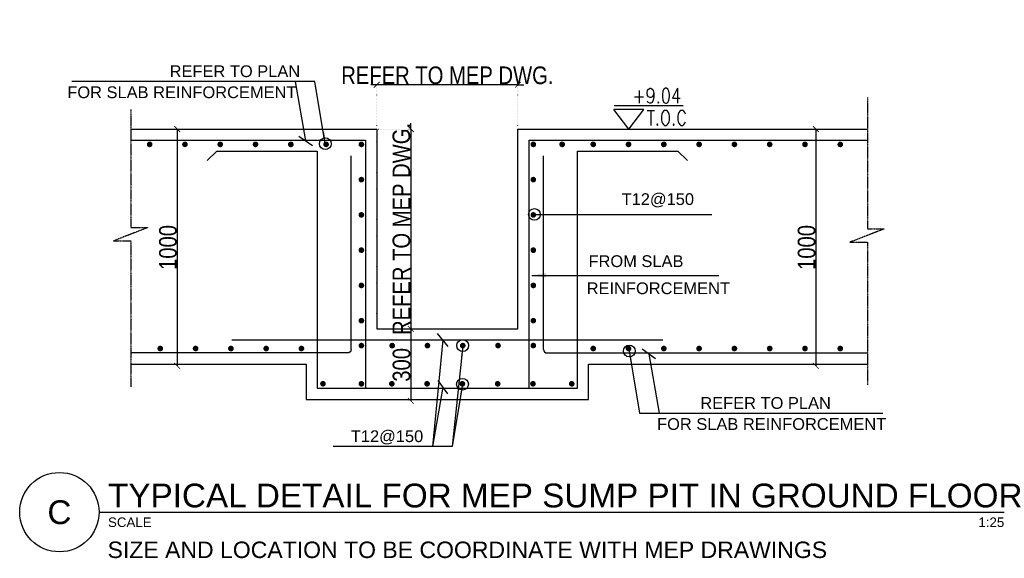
# Model space of a CAD drawing. Header units: inches. Extents: x -1387 to 177467, y -53208 to 11681.
# Tile 11 of 14: x 16907 to 21092, y -11029 to -8737. Entities that reach past the tile are written whole.
import ezdxf
from ezdxf.enums import TextEntityAlignment as Align

# ---------------------------------------------------------------- set-up
doc = ezdxf.new("R2010")
doc.units = ezdxf.units.IN
doc.header["$MEASUREMENT"] = 0
doc.linetypes.add('typical details$0$DOT', pattern=[6.35, 0, -6.35])
doc.linetypes.add('typical details$0$HIDDEN', pattern=[9.525, 6.35, -3.175])
for name, color, linetype in [('typical details$0$S-Anno-Arrow', 83, 'Continuous'), ('typical details$0$S-Anno-Detail-Text', 41, 'Continuous'), ('typical details$0$S-Anno-Dim', 41, 'Continuous'), ('typical details$0$S-Anno-Level-Elev', 240, 'Continuous'), ('typical details$0$S-Anno-Reinf. Section-1', 60, 'Continuous'), ('typical details$0$S-Anno-Reinf. Section-2', 6, 'Continuous'), ('typical details$0$S-Anno-Sec-Line', 223, 'Continuous'), ('typical details$0$S-Anno-Symb-Detl @ 100', 42, 'Continuous'), ('typical details$0$S-Anno-Symb-Text2', 41, 'Continuous'), ('typical details$0$S-Anno-Symb-Txt', 140, 'Continuous'), ('typical details$0$S-Anno-Symb-Txt1', 140, 'Continuous')]:
    doc.layers.add(name, color=color, linetype=linetype)
doc.styles.add('typical details$0$01-EHAF-Arial Black', font='arial.ttf', dxfattribs={"height": 2.5})
doc.styles.add('typical details$0$02-EHAF-Arial', font='arial.ttf', dxfattribs={"height": 2})
doc.styles.add('typical details$0$04-EHAF-Arial', font='arial.ttf', dxfattribs={"height": 2})
doc.styles.add('typical details$0$Arial', font='arial.ttf', dxfattribs={"height": 245.883234})
doc.styles.add('typical details$0$DIM20', font='ARIALN.TTF')
doc.styles.add('typical details$0$RS', font='romans.shx', dxfattribs={"width": 0.8})
doc.styles.add('typical details$0$S-DIMS', font='romant.shx', dxfattribs={"width": 0.8})
doc.styles.add('typical details$0$S-TEXT-ARIAL', font='arial.ttf')
doc.dimstyles.new('typical details$0$1-20', dxfattribs={"dimtxt": 75, "dimasz": 25, "dimexe": 1.5, "dimexo": 1.5, "dimgap": 0.8, "dimtad": 1, "dimdec": 0, "dimrnd": 50, "dimzin": 3, "dimdsep": 46, "dimtxsty": 'typical details$0$DIM20', "dimblk": 'typical details$0$QGA.01.S2.COLUMNS$0$_ArchTick', "dimcen": 2.5, "dimclrd": 1, "dimclre": 3, "dimclrt": 41, "dimazin": 2, "dimtfac": 0.75, "dimtdec": 0, "dimtix": 1, "dimtmove": 1, "dimatfit": 3, "dimfxl": 1, "dimtolj": 1, "dimtzin": 0, "dimarcsym": 0})
doc.dimstyles.new('typical details$0$S-DIMS', dxfattribs={"dimtxt": 220, "dimasz": 140, "dimexe": 70, "dimexo": 70, "dimgap": 100, "dimtad": 1, "dimdec": 0, "dimzin": 0, "dimdsep": 46, "dimtxsty": 'typical details$0$S-DIMS', "dimblk": 'typical details$0$_Oblique', "dimcen": 0.07, "dimdle": 70, "dimclrd": 2, "dimclre": 2, "dimclrt": 3, "dimadec": 0, "dimazin": 0, "dimtfac": 1, "dimtdec": 0, "dimtix": 1, "dimtmove": 2, "dimatfit": 0, "dimldrblk": 'typical details$0$_Oblique', "dimfxl": 1, "dimtolj": 1, "dimtzin": 0, "dimarcsym": 0})
doc.dimstyles.new('typical details$0$S-RBAR-DIMS', dxfattribs={"dimtxt": 220, "dimasz": 200, "dimexe": 0, "dimexo": 0, "dimgap": 0.01, "dimtad": 0, "dimdec": 0, "dimzin": 0, "dimdsep": 46, "dimtxsty": 'typical details$0$S-TEXT-ARIAL', "dimcen": 0.09, "dimse1": 1, "dimse2": 1, "dimclrd": 20, "dimclrt": 20, "dimadec": 0, "dimazin": 0, "dimtfac": 1, "dimtdec": 0, "dimtofl": 0, "dimtmove": 0, "dimatfit": 3, "dimfxl": 1, "dimtolj": 1, "dimtzin": 0, "dimarcsym": 0})

# ---------------------------------------------------------------- blocks, each defined once
blk = doc.blocks.new('typical details$0$QGA.01.S2.COLUMNS$0$_ArchTick')
at = {"color": 0, "linetype": 'ByBlock', "const_width": 0.15}
blk.add_lwpolyline([(-0.5, -0.5), (0.5, 0.5)], dxfattribs=at)
blk = doc.blocks.new('*D47')
at = {"layer": 'DEFPOINTS', "color": 0, "transparency": 16777216}
for p in [(18424.5, -9014), (18424.5, -10052.6), (19024.5, -10052.6)]:
    blk.add_point(p, dxfattribs=at)
at = {"layer": 'typical details$0$S-Anno-Dim', "color": 1, "lineweight": -2, "transparency": 16777216}
for p, q in [((18424.5, -9014), (18399.5, -9014)), ((19024.5, -9014), (18424.5, -9014)), ((19024.5, -9014), (19049.5, -9014))]:
    blk.add_line(p, q, dxfattribs=at)
at = {"layer": 'typical details$0$S-Anno-Dim', "color": 3, "linetype": 'typical details$0$DOT', "lineweight": -2, "transparency": 16777216}
for p, q in [((18424.5, -10051.1), (18424.5, -9012.5)), ((19024.5, -10051.1), (19024.5, -9012.5))]:
    blk.add_line(p, q, dxfattribs=at)
at = {"layer": 'typical details$0$S-Anno-Dim', "color": 1, "lineweight": -2, "transparency": 16777216, "xscale": 25, "yscale": 25, "zscale": 25}
blk.add_blockref('typical details$0$QGA.01.S2.COLUMNS$0$_ArchTick', (18424.5, -9014), dxfattribs=at)
at = {"layer": 'typical details$0$S-Anno-Dim', "color": 1, "lineweight": -2, "transparency": 16777216, "xscale": 25, "yscale": 25, "zscale": 25, "rotation": 180}
blk.add_blockref('typical details$0$QGA.01.S2.COLUMNS$0$_ArchTick', (19024.5, -9014), dxfattribs=at)
at = {"layer": 'typical details$0$S-Anno-Dim', "color": 41, "transparency": 16777216, "insert": (18724.5, -8974.4), "char_height": 75, "attachment_point": 5, "style": 'typical details$0$DIM20'}
blk.add_mtext('\\A1;REFER TO MEP DWG.', dxfattribs=at)
blk = doc.blocks.new('*D43')
at = {"layer": 'DEFPOINTS', "color": 0, "transparency": 16777216}
for p in [(18424.5, -9202.6), (18424.5, -10052.6), (18569.2, -10052.6)]:
    blk.add_point(p, dxfattribs=at)
at = {"layer": 'typical details$0$S-Anno-Dim', "color": 3, "linetype": 'typical details$0$DOT', "lineweight": -2, "transparency": 16777216}
for p, q in [((18426, -9202.6), (18570.7, -9202.6)), ((18426, -10052.6), (18570.7, -10052.6))]:
    blk.add_line(p, q, dxfattribs=at)
at = {"layer": 'typical details$0$S-Anno-Dim', "color": 1, "lineweight": -2, "transparency": 16777216}
for p, q in [((18569.2, -9202.6), (18569.2, -9177.6)), ((18569.2, -9202.6), (18569.2, -10052.6)), ((18569.2, -10052.6), (18569.2, -10077.6))]:
    blk.add_line(p, q, dxfattribs=at)
at = {"layer": 'typical details$0$S-Anno-Dim', "color": 1, "lineweight": -2, "transparency": 16777216, "xscale": 25, "yscale": 25, "zscale": 25}
for p, rotation in [((18569.2, -9202.6), 270), ((18569.2, -10052.6), 90)]:
    blk.add_blockref('typical details$0$QGA.01.S2.COLUMNS$0$_ArchTick', p, dxfattribs=dict(at, rotation=rotation))
at = {"layer": 'typical details$0$S-Anno-Dim', "color": 41, "transparency": 16777216, "insert": (18529.6, -9627.6), "char_height": 75, "attachment_point": 5, "rotation": 90, "style": 'typical details$0$DIM20'}
blk.add_mtext('\\A1;REFER TO MEP DWG.', dxfattribs=at)
blk = doc.blocks.new('*D38')
at = {"layer": 'DEFPOINTS', "color": 0, "transparency": 16777216}
for p in [(20290.9, -9202.6), (20290.9, -10210), (20290.9, -10210)]:
    blk.add_point(p, dxfattribs=at)
at = {"layer": 'typical details$0$S-Anno-Dim', "color": 1, "lineweight": -2, "transparency": 16777216}
blk.add_line((20290.9, -9202.6), (20290.9, -10210), dxfattribs=at)
at = {"layer": 'typical details$0$S-Anno-Dim', "color": 1, "lineweight": -2, "transparency": 16777216, "xscale": 25, "yscale": 25, "zscale": 25}
for p, rotation in [((20290.9, -9202.6), 90), ((20290.9, -10210), 270)]:
    blk.add_blockref('typical details$0$QGA.01.S2.COLUMNS$0$_ArchTick', p, dxfattribs=dict(at, rotation=rotation))
at = {"layer": 'typical details$0$S-Anno-Dim', "color": 41, "transparency": 16777216, "insert": (20251.8, -9706.3), "char_height": 75, "attachment_point": 5, "rotation": 90, "style": 'typical details$0$DIM20'}
blk.add_mtext('\\A1;1000', dxfattribs=at)
blk = doc.blocks.new('*D39')
at = {"layer": 'DEFPOINTS', "color": 0, "transparency": 16777216}
for p in [(17576.3, -9202.6), (17576.3, -10210), (17576.3, -10210)]:
    blk.add_point(p, dxfattribs=at)
at = {"layer": 'typical details$0$S-Anno-Dim', "color": 1, "lineweight": -2, "transparency": 16777216}
blk.add_line((17576.3, -9202.6), (17576.3, -10210), dxfattribs=at)
at = {"layer": 'typical details$0$S-Anno-Dim', "color": 1, "lineweight": -2, "transparency": 16777216, "xscale": 25, "yscale": 25, "zscale": 25}
for p, rotation in [((17576.3, -9202.6), 90), ((17576.3, -10210), 270)]:
    blk.add_blockref('typical details$0$QGA.01.S2.COLUMNS$0$_ArchTick', p, dxfattribs=dict(at, rotation=rotation))
at = {"layer": 'typical details$0$S-Anno-Dim', "color": 41, "transparency": 16777216, "insert": (17537.2, -9706.3), "char_height": 75, "attachment_point": 5, "rotation": 90, "style": 'typical details$0$DIM20'}
blk.add_mtext('\\A1;1000', dxfattribs=at)
blk = doc.blocks.new('*D44')
at = {"layer": 'DEFPOINTS', "color": 0, "transparency": 16777216}
for p in [(18424.5, -10052.6), (18559.4, -10358.7), (18569.2, -10358.7)]:
    blk.add_point(p, dxfattribs=at)
at = {"layer": 'typical details$0$S-Anno-Dim', "color": 3, "linetype": 'typical details$0$DOT', "lineweight": -2, "transparency": 16777216}
for p, q in [((18426, -10052.6), (18570.7, -10052.6)), ((18560.9, -10358.7), (18570.7, -10358.7))]:
    blk.add_line(p, q, dxfattribs=at)
at = {"layer": 'typical details$0$S-Anno-Dim', "color": 1, "lineweight": -2, "transparency": 16777216}
blk.add_line((18569.2, -10052.6), (18569.2, -10358.7), dxfattribs=at)
at = {"layer": 'typical details$0$S-Anno-Dim', "color": 1, "lineweight": -2, "transparency": 16777216, "xscale": 25, "yscale": 25, "zscale": 25}
for p, rotation in [((18569.2, -10052.6), 90), ((18569.2, -10358.7), 270)]:
    blk.add_blockref('typical details$0$QGA.01.S2.COLUMNS$0$_ArchTick', p, dxfattribs=dict(at, rotation=rotation))
at = {"layer": 'typical details$0$S-Anno-Dim', "color": 41, "transparency": 16777216, "insert": (18530.1, -10205.7), "char_height": 75, "attachment_point": 5, "rotation": 90, "style": 'typical details$0$DIM20'}
blk.add_mtext('\\A1;300', dxfattribs=at)
blk = doc.blocks.new('typical details$0$LEVL-ELEV')
at = {"layer": 'typical details$0$S-Anno-Level-Elev'}
for p, q in [((768, 328), (-210, 328)), ((0, 0), (-214, 277)), ((214, 277), (-214, 277)), ((0, 0), (214, 277))]:
    blk.add_line(p, q, dxfattribs=at)
at = {"layer": 'typical details$0$S-Anno-Level-Elev', "style": 'typical details$0$Arial'}
for tag, p in [('LEVEL', (50, 368)), ('F.G.L', (253, 52))]:
    blk.add_attdef(tag, p, '', height=210, dxfattribs=at)
blk = doc.blocks.new('typical details$0$_DotBlank')
at = {"color": 0, "linetype": 'ByBlock', "lineweight": -2}
blk.add_line((-0.5, 0), (-1, 0), dxfattribs=at)
blk.add_circle((0, 0), 0.5, dxfattribs=at)
blk = doc.blocks.new('typical details$0$_Oblique')
at = {"color": 0, "linetype": 'ByBlock', "lineweight": -2}
blk.add_line((-0.5, -0.5), (0.5, 0.5), dxfattribs=at)
blk = doc.blocks.new('*U36')
blk.add_line((7.5, 0), (178.5, 0))
blk.add_circle((0, 0), 7.5)
at = {"layer": 'typical details$0$S-Anno-Symb-Text2', "style": 'typical details$0$02-EHAF-Arial'}
blk.add_text('SCALE', height=1.8, dxfattribs=at).set_placement((9.18, -1), align=Align.TOP_LEFT)
at = {"layer": 'typical details$0$S-Anno-Symb-Text2', "style": 'typical details$0$01-EHAF-Arial Black'}
blk.add_attdef('DWGNO', text='', height=4.5, dxfattribs=at).set_placement((0, 0), align=Align.MIDDLE_CENTER)
at = {"layer": 'typical details$0$S-Anno-Symb-Text2', "style": 'typical details$0$02-EHAF-Arial', "flags": 8}
blk.add_attdef('SCL', text='', height=1.8, dxfattribs=at).set_placement((178.5, -1), align=Align.TOP_RIGHT)
at = {"layer": 'typical details$0$S-Anno-Symb-Txt1', "style": 'typical details$0$01-EHAF-Arial Black'}
blk.add_attdef('TTL', text='', height=4.5, dxfattribs=at).set_placement((9.19, -0.45), align=Align.BOTTOM_LEFT)
blk = doc.blocks.new('typical details$0$_Origin')
at = {"color": 0, "linetype": 'ByBlock', "lineweight": -2}
blk.add_line((0, 0), (-1, 0), dxfattribs=at)
blk.add_circle((0, 0), 0.5, dxfattribs=at)

msp = doc.modelspace()

# ---------------------------------------------------------------- linework, layer by layer
at = {"layer": 'typical details$0$S-Anno-Reinf. Section-1'}
for p, q in [((18315.5, -10140.3), (18315.5, -9316.1)), ((19133.4, -10140.3), (19133.4, -9316.1)), ((17808.1, -10099.9), (19640.9, -10099.9))]:
    msp.add_line(p, q, dxfattribs=at)
for points in [[(17379.5, -9249.9), (18377.2, -9249.9), (18377.2, -10305.3)], [(19071.8, -10305.3), (19071.8, -9249.9), (20509.9, -9249.9)], [(17703.3, -9335.8), (17745.1, -9297.1), (18171.8, -9297.1), (18171.8, -10305.3), (19277.2, -10305.3), (19277.2, -9297.1), (19703.9, -9297.1), (19745.7, -9335.8)]]:
    msp.add_lwpolyline(points, dxfattribs=at)
for points in [[(18315.5, -10140.3, -0.414214), (18300.5, -10155.3), (17379.5, -10155.3)], [(19133.4, -10140.3, 0.414214), (19148.4, -10155.3), (20509.9, -10155.3)]]:
    msp.add_lwpolyline(points, format="xyb", dxfattribs=at)
at = {"layer": 'typical details$0$S-Anno-Reinf. Section-2', "const_width": 12}
for points in [[(17453.1, -9267.8, -1), (17465.1, -9267.8, -1)], [(17603.1, -9267.8, -1), (17615.1, -9267.8, -1)], [(17753.1, -9267.8, -1), (17765.1, -9267.8, -1)], [(17903.1, -9267.8, -1), (17915.1, -9267.8, -1)], [(18053.1, -9267.8, -1), (18065.1, -9267.8, -1)], [(18203.1, -9267.8, -1), (18215.1, -9267.8, -1)], [(18353.1, -9267.8, -1), (18365.1, -9267.8, -1)], [(19095.9, -9267.8, 1), (19083.9, -9267.8, 1)], [(19218.5, -9267.8, 1), (19206.5, -9267.8, 1)], [(19350.6, -9267.8, 1), (19338.6, -9267.8, 1)], [(19500.6, -9267.8, 1), (19488.6, -9267.8, 1)], [(19650.6, -9267.8, 1), (19638.6, -9267.8, 1)], [(19800.6, -9267.8, 1), (19788.6, -9267.8, 1)], [(19950.6, -9267.8, 1), (19938.6, -9267.8, 1)], [(20100.6, -9267.8, 1), (20088.6, -9267.8, 1)], [(20250.6, -9267.8, 1), (20238.6, -9267.8, 1)], [(20400.6, -9267.8, 1), (20388.6, -9267.8, 1)], [(18353.1, -9417.8, -1), (18365.1, -9417.8, -1)], [(19095.9, -9417.8, 1), (19083.9, -9417.8, 1)], [(18353.1, -9567.8, -1), (18365.1, -9567.8, -1)], [(19095.9, -9567.8, 1), (19083.9, -9567.8, 1)], [(18353.1, -9717.8, -1), (18365.1, -9717.8, -1)], [(19095.9, -9717.8, 1), (19083.9, -9717.8, 1)], [(18353.1, -9867.8, -1), (18365.1, -9867.8, -1)], [(19095.9, -9867.8, 1), (19083.9, -9867.8, 1)], [(18353.1, -10017.8, -1), (18365.1, -10017.8, -1)], [(19095.9, -10017.8, 1), (19083.9, -10017.8, 1)], [(17498.3, -10136.3, -1), (17510.4, -10136.3, -1)], [(17648.3, -10136.3, -1), (17660.4, -10136.3, -1)], [(17798.3, -10136.3, -1), (17810.4, -10136.3, -1)], [(17948.3, -10136.3, -1), (17960.4, -10136.3, -1)], [(18098.3, -10136.3, -1), (18110.4, -10136.3, -1)], [(18353.1, -10123.8, -1), (18365.1, -10123.8, -1)], [(18495.9, -10123.8, 1), (18483.9, -10123.8, 1)], [(18645.9, -10123.8, 1), (18633.9, -10123.8, 1)], [(18795.9, -10123.8, 1), (18783.9, -10123.8, 1)], [(18945.9, -10123.8, 1), (18933.9, -10123.8, 1)], [(19095.9, -10123.8, 1), (19083.9, -10123.8, 1)], [(19350.6, -10136.3, 1), (19338.6, -10136.3, 1)], [(19500.6, -10136.3, 1), (19488.6, -10136.3, 1)], [(19650.6, -10136.3, 1), (19638.6, -10136.3, 1)], [(19800.6, -10136.3, 1), (19788.6, -10136.3, 1)], [(19950.6, -10136.3, 1), (19938.6, -10136.3, 1)], [(20100.6, -10136.3, 1), (20088.6, -10136.3, 1)], [(20250.6, -10136.3, 1), (20238.6, -10136.3, 1)], [(20400.6, -10136.3, 1), (20388.6, -10136.3, 1)], [(18201.8, -10286.3, 1), (18189.8, -10286.3, 1)], [(18365.2, -10286.3, 1), (18353.2, -10286.3, 1)], [(18482.4, -10286.3, -1), (18494.4, -10286.3, -1)], [(18632.4, -10286.3, -1), (18644.4, -10286.3, -1)], [(18782.4, -10286.3, -1), (18794.4, -10286.3, -1)], [(18932.4, -10286.3, -1), (18944.4, -10286.3, -1)], [(19082.4, -10286.3, -1), (19094.4, -10286.3, -1)], [(19247.2, -10286.3, -1), (19259.2, -10286.3, -1)]]:
    msp.add_lwpolyline(points, format="xyb", close=True, dxfattribs=at)
at = {"layer": 'typical details$0$S-Anno-Sec-Line', "linetype": 'typical details$0$HIDDEN', "ltscale": 0.2}
for points in [[(20509.9, -9068.6), (20509.9, -9627.6), (20581, -9627.6), (20435.3, -9683.9), (20509.9, -9683.9), (20509.9, -10290.8)], [(17379.5, -9120.1), (17379.5, -9622), (17450.6, -9622), (17305, -9678.4), (17379.5, -9678.4), (17379.5, -10299.1)]]:
    msp.add_lwpolyline(points, dxfattribs=at)
at = {"layer": 'typical details$0$S-Anno-Sec-Line'}
for points in [[(17379.5, -9202.6), (18424.5, -9202.6), (18424.5, -10052.6), (19024.5, -10052.6), (19024.5, -9202.6), (20509.9, -9202.6)], [(17379.5, -10202.6), (18124.5, -10202.6), (18124.5, -10352.6), (19324.5, -10352.6), (19324.5, -10202.6), (20509.9, -10202.6)]]:
    msp.add_lwpolyline(points, dxfattribs=at)

# ---------------------------------------------------------------- block references
at = {"layer": 'typical details$0$S-Anno-Level-Elev', "ltscale": 1000}
ref = msp.add_blockref('typical details$0$LEVL-ELEV', (19495.9, -9202.6), dxfattribs=dict(at, xscale=0.3, yscale=0.3, zscale=0.3))
ref.add_attrib('LEVEL', '+9.04', (19511, -9092.3), dxfattribs={"height": 63, "rotation": 360, "style": 'typical details$0$RS', "width": 0.8})
ref.add_attrib('F.G.L', 'T.O.C', (19571.9, -9186.8), dxfattribs={"height": 63, "rotation": 360, "style": 'typical details$0$RS', "width": 0.8})
at = {"layer": 'typical details$0$S-Anno-Symb-Detl @ 100'}
ref = msp.add_blockref('*U36', (17075.5, -10832.5), dxfattribs=dict(at, xscale=22.5, yscale=22.5, zscale=22.5))
ref.add_attrib('DWGNO', 'C', dxfattribs={"layer": 'typical details$0$S-Anno-Symb-Text2', "height": 101.2, "rotation": 360, "style": 'typical details$0$01-EHAF-Arial Black'}).set_placement((17075.5, -10832.5), align=Align.MIDDLE_CENTER)
ref.add_attrib('TTL', 'TYPICAL DETAIL FOR MEP SUMP PIT IN GROUND FLOOR', dxfattribs={"layer": 'typical details$0$S-Anno-Symb-Txt1', "height": 101.25, "rotation": 360, "style": 'typical details$0$01-EHAF-Arial Black'}).set_placement((17282.3, -10842.5), align=Align.BOTTOM_LEFT)
ref.add_attrib('SCL', '1:25', dxfattribs={"layer": 'typical details$0$S-Anno-Symb-Text2', "height": 40.5, "rotation": 360, "style": 'typical details$0$02-EHAF-Arial'}).set_placement((21091.8, -10855), align=Align.TOP_RIGHT)

# ---------------------------------------------------------------- texts
at = {"layer": 'typical details$0$S-Anno-Detail-Text', "style": 'typical details$0$04-EHAF-Arial'}
for s, p in [('REFER TO PLAN', (17544, -8981.6)), ('FOR SLAB REINFORCEMENT', (17109.1, -9071.1)), ('REFER TO PLAN', (19799.6, -10392.9)), ('FOR SLAB REINFORCEMENT', (19615.9, -10482.5)), ('T12@150 ', (18314.2, -10534.3))]:
    msp.add_text(s, height=50, dxfattribs=at).set_placement(p)
at = {"layer": 'typical details$0$S-Anno-Detail-Text', "char_height": 50, "attachment_point": 6, "style": 'typical details$0$04-EHAF-Arial'}
for s, insert in [('T12@150', (19772.9, -9505.7)), ('FROM SLAB ', (19728, -9765)), ('REINFORCEMENT', (19925.9, -9880.3))]:
    msp.add_mtext(s, dxfattribs=dict(at, insert=insert))
at = {"layer": 'typical details$0$S-Anno-Symb-Txt', "style": 'typical details$0$04-EHAF-Arial'}
msp.add_text('SIZE AND LOCATION TO BE COORDINATE WITH MEP DRAWINGS', height=70, rotation=360, dxfattribs=at).set_placement((17280.2, -11027.5))

# ---------------------------------------------------------------- dimensions: what is measured, and where the dimension line sits
at = {"layer": 'typical details$0$S-Anno-Dim'}
for p1, distance, picture, middle in [((19024.5, -10052.6), -1038.6, '*D47', (18724.5, -8974.4)), ((18424.5, -9202.6), 144.7, '*D43', (18529.6, -9627.6))]:
    dim = msp.add_aligned_dim(p1=p1, p2=(18424.5, -10052.6), distance=distance, text='REFER TO MEP DWG.', dimstyle='typical details$0$1-20', dxfattribs=at)
    dim.commit()
    dim.dimension.update_dxf_attribs({"geometry": picture, "text_midpoint": middle})
for p1, p2, picture, middle in [((17576.3, -9202.6), (17576.3, -10210), '*D39', (17537.2, -9706.3)), ((20290.9, -9202.6), (20290.9, -10210), '*D38', (20251.8, -9706.3))]:
    dim = msp.add_aligned_dim(p1=p1, p2=p2, distance=0, dimstyle='typical details$0$1-20', dxfattribs=at)
    dim.commit()
    dim.dimension.update_dxf_attribs({"geometry": picture, "text_midpoint": middle})
dim = msp.add_linear_dim(base=(18569.2, -10358.7), p1=(18424.5, -10052.6), p2=(18559.4, -10358.7), angle=90, dimstyle='typical details$0$1-20', dxfattribs=at)
dim.commit()
dim.dimension.update_dxf_attribs({"geometry": '*D44', "text_midpoint": (18530.1, -10205.7)})

# ---------------------------------------------------------------- leaders
at = {"layer": 'typical details$0$S-Anno-Arrow', "ltscale": 0.04}
for points in [[(18205.8, -9265), (18161.9, -9000.2), (17128.2, -9000.2)], [(18789.9, -10123.8), (18745.1, -10552.9), (18239.7, -10552.9)], [(19497.7, -10146.7), (19541.5, -10411.6), (20575.3, -10411.6)], [(18789, -10288.1), (18745.1, -10552.9), (18239.7, -10552.9)]]:
    msp.add_leader(points, dimstyle='typical details$0$S-RBAR-DIMS', override={"dimasz": 50, "dimclrd": 256, "dimldrblk": 'typical details$0$_DotBlank'}, dxfattribs=at)
at = {"layer": 'typical details$0$S-Anno-Arrow', "ltscale": 0.01}
for points in [[(18122.4, -9252.6), (18078.6, -9000.2), (17128.2, -9000.2)], [(18705.7, -10099.9), (18661.8, -10552.9), (18239.7, -10552.9)], [(19581, -10159.2), (19624.8, -10411.6), (20575.3, -10411.6)], [(18705.7, -10300.5), (18661.8, -10552.9), (18239.7, -10552.9)]]:
    msp.add_leader(points, dimstyle='typical details$0$S-DIMS', override={"dimasz": 50, "dimtad": 0, "dimclrd": 256}, dxfattribs=at)
at = {"layer": 'typical details$0$S-Anno-Arrow'}
for points, override in [([(19094.6, -9565.8), (19848.2, -9565.8)], {"dimasz": 50, "dimtad": 0, "dimldrblk": 'typical details$0$_Origin'}), ([(19083.3, -9825.1), (19878, -9825.1)], {"dimasz": 60, "dimtad": 0})]:
    msp.add_leader(points, dimstyle='typical details$0$1-20', override=override, dxfattribs=at)

doc.saveas('drawing.dxf')
